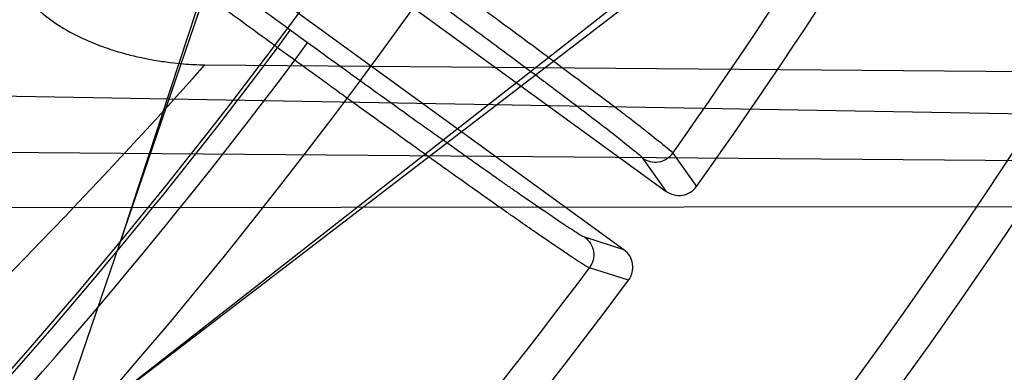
# Model space of a CAD drawing. Header units: millimetres. Extents: x 0 to 297, y 0 to 210.
# Tile 88 of 256: x 147.159 to 147.2409, y 92.7501 to 92.7794. Entities that reach past the tile are written whole.
import ezdxf

# ---------------------------------------------------------------- set-up
doc = ezdxf.new("R2010")
doc.units = ezdxf.units.MM
doc.header["$LTSCALE"] = 16.335
doc.layers.get('0').update_dxf_attribs({"linetype": 'CONTINUOUS'})
for name, color, linetype in [('01_GLOBAL', 7, 'CONTINUOUS'), ('INTFCLR_1', 7, 'CONTINUOUS'), ('INTFCLR_144815', 7, 'CONTINUOUS')]:
    doc.layers.add(name, color=color, linetype=linetype)

msp = doc.modelspace()

# ---------------------------------------------------------------- linework, layer by layer
at = {"color": 7, "linetype": 'Continuous'}
msp.add_circle((147.7028034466, 92.1254639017), 2.28, dxfattribs=at)
at = {"color": 9, "linetype": 'Continuous'}
msp.add_arc((147.7028034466, 92.1254639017), 2.2507792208, 92.9674534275, 177.0325465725, dxfattribs=at)
at = {"layer": '01_GLOBAL', "color": 7, "linetype": 'Continuous'}
msp.add_circle((147.7028034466, 92.1254639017), 2.31, dxfattribs=at)
at = {"layer": 'INTFCLR_1', "color": 6, "linetype": 'Continuous'}
for radius in [0.3620710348, 0.3440948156]:
    msp.add_arc((146.8326356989, 93.03763164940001), radius, 270, 90.00000002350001, dxfattribs=at)
at = {"layer": 'INTFCLR_144815', "color": 6, "linetype": 'Continuous'}
for p, q in [((147.1615150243, 92.743830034), (147.1911702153, 92.8306316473)), ((147.2379355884, 92.8036316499), (147.1615150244, 92.743830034)), ((147.1605580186, 92.8030903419), (147.2127831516, 92.76514656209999)), ((147.1647012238, 92.74632334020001), (147.2387886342, 92.8031391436)), ((147.2092564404, 92.7602924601), (147.1570313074, 92.79823623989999)), ((147.174399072, 92.77567297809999), (147.261822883, 92.7749586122))]:
    msp.add_line(p, q, dxfattribs=at)
at = {"layer": 'INTFCLR_144815', "color": 9, "linetype": 'Continuous'}
for p, q in [((147.1804447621, 92.77709713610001), (147.1815026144, 92.7785531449)), ((147.1829430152, 92.7775066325), (147.1815026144, 92.7785531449)), ((147.1818851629, 92.7760506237), (147.1804447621, 92.77709713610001)), ((147.1818851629, 92.7760506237), (147.1829430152, 92.7775066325)), ((147.299754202, 92.77058321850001), (147.1335745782, 92.7734845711)), ((147.1334894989, 92.76861158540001), (147.2915770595, 92.7672968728)), ((147.2133215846, 92.76833510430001), (147.2153080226, 92.7655581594)), ((147.2107962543, 92.76791718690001), (147.2127831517, 92.76514656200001)), ((147.1335091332, 92.7637925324), (147.2815890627, 92.76391080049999)), ((147.2092564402, 92.76029246), (147.2060074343, 92.76132594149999)), ((147.2096452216, 92.75776398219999), (147.2063903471, 92.75879507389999))]:
    msp.add_line(p, q, dxfattribs=at)
at = {"layer": 'INTFCLR_144815', "color": 6, "linetype": 'Continuous'}
for radius in [0.3828680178, 0.364857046]:
    msp.add_circle((146.8326356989, 93.03763164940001), radius, dxfattribs=at)
for centre, radius, start, end in [((146.8326356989, 93.03763164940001), 0.5278075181, 313.9937911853, 154.5150993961), ((146.8326356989, 93.03763164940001), 0.49294334, 282.2440355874, 71.2863570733), ((146.8326356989, 93.03763164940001), 0.3889523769, 308.490992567, 51.50900743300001), ((146.8326356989, 93.03763164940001), 0.4069633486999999, 316.9838592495, 43.0161407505), ((146.8326356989, 93.03763164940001), 0.3840109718, 313.9992414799, 46.00075850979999), ((146.8326356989, 93.03763164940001), 0.4695339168, 324.5878227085, 338.4121772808), ((161.4743010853, 88.07292468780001), 15.0554320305, 161.5765175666, 161.8573447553), ((147.2138418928, 92.76660226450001), 0.0017999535, 233.97137993, 324.5434132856), ((147.2081992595, 92.7588357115), 0.001799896, 323.4543259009, 54.0311328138), ((146.8326356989, 93.03763164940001), 0.4695339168, 309.5878226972, 323.4121773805)]:
    msp.add_arc(centre, radius, start, end, dxfattribs=at)
at = {"layer": 'INTFCLR_144815', "color": 9, "linetype": 'Continuous'}
for centre, radius, start, end in [((146.8326356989, 93.03763164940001), 0.4896672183, 292.4997540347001, 54.0964566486), ((146.8326378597, 93.037632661), 0.4417306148, 292.4997540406, 54.09645665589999), ((146.8326511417, 93.03763533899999), 0.434262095, 311.2505121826, 48.7494878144), ((146.8326356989, 93.03763164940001), 0.3958087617, 314.0862202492, 45.9137797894), ((146.8326356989, 93.03763164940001), 0.3863437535, 313.8592910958, 46.1407088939), ((146.8326356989, 93.03763164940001), 0.3838160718, 314.0319604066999, 45.9680396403), ((146.8326356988, 93.03763164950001), 0.4663071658, 324.7244769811, 338.2755229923), ((146.8326356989, 93.03763164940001), 0.4997304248, 203.8266800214, 313.0809380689), ((146.8326356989, 93.03763164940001), 0.5057308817, 203.8278898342, 312.5732768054), ((146.8326356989, 93.03763164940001), 0.5237295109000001, 203.8266800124, 319.1799903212), ((146.8326356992, 93.0376316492), 0.4345680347, 313.0638327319, 323.1640956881), ((146.8326356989, 93.03763164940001), 0.4363482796, 309.832493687, 323.1675063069), ((146.829744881, 93.08188966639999), 0.4610370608, 312.1945882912, 318.3797053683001), ((146.8316757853, 93.07086350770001), 0.5527764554, 311.8235167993, 326.745087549), ((146.8326356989, 93.03763164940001), 0.4663071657, 309.724476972, 323.2755230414)]:
    msp.add_arc(centre, radius, start, end, dxfattribs=at)
at = {"layer": 'INTFCLR_144815', "color": 6, "linetype": 'Continuous'}
for points, knots in [([(147.1000017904, 92.7706317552), (147.099727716, 92.7706367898), (147.0997250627, 92.7716931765), (147.1002170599, 92.7722851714), (147.1006721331, 92.7731087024), (147.1011651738, 92.77384567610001), (147.1017516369, 92.7747055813), (147.1024417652, 92.7756704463), (147.1032341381, 92.776750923), (147.1041312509, 92.7779487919), (147.1051340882, 92.7792688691), (147.1062444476, 92.78071599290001), (147.1074648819, 92.7822968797), (147.1087976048, 92.7840181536), (147.1102428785, 92.785884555), (147.1117982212, 92.78789788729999), (147.1134596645, 92.79005859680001), (147.1152251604, 92.79237013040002), (147.1170968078, 92.79484195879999), (147.11907733, 92.797485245), (147.1211639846, 92.8003047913), (147.1233499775, 92.8033005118), (147.1256270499, 92.80647066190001), (147.1279885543, 92.8098160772), (147.1304260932, 92.8133353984), (147.1329303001, 92.81702596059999), (147.1354909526, 92.8208837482), (147.1380971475, 92.8249034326), (147.1407375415, 92.8290785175), (147.1434005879, 92.83340150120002), (147.1460747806, 92.83786408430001), (147.1487488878, 92.8424574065), (147.1514121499, 92.8471722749), (147.1540544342, 92.8519993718), (147.1566663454, 92.856929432), (147.1592392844, 92.8619533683), (147.1617654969, 92.8670624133), (147.1642380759, 92.8722482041), (147.1666509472, 92.8775028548), (147.168998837, 92.8828190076), (147.1712772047, 92.8881898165), (147.1734821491, 92.89360886), (147.1756107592, 92.89907116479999), (147.1776563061, 92.90456069), (147.179616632, 92.91007104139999), (147.1814926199, 92.91560357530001), (147.1832864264, 92.9211651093), (147.1849983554, 92.9267575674), (147.1866261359, 92.93237403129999), (147.1881687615, 92.93801125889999), (147.1896244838, 92.9436621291), (147.1909923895, 92.9493212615), (147.1922727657, 92.95498763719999), (147.1934660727, 92.96066109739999), (147.1945727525, 92.96634163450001), (147.1955930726, 92.9720286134), (147.1965271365, 92.9777204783), (147.1973750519, 92.98341533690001), (147.1981370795, 92.9891120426), (147.1988135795, 92.99481027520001), (147.1994048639, 93.0005096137), (147.1999112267, 93.00620974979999), (147.2003329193, 93.0119102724), (147.2006701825, 93.01761113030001), (147.2009232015, 93.0233121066), (147.2010921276, 93.0290132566), (147.2011770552, 93.0347144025), (147.2011780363, 93.0404156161), (147.2010950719, 93.0461167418), (147.2009281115, 93.0518178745), (147.2006770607, 93.05751885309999), (147.2003417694, 93.0632197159), (147.1999220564, 93.0689202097), (147.1994176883, 93.074620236), (147.198828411, 93.080319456), (147.1981539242, 93.0860176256), (147.1973939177, 93.0917142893), (147.1965480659, 93.09740890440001), (147.1956160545, 93.10310072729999), (147.1945975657, 93.1087889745), (147.1934922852, 93.1144727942), (147.1923000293, 93.1201506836), (147.1910207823, 93.12582057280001), (147.1896545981, 93.131480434), (147.1882014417, 93.1371288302), (147.1866611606, 93.1427648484), (147.1850338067, 93.14838687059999), (147.1833198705, 93.1539920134), (147.1815202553, 93.1595765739), (147.1796361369, 93.1651366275), (147.1776688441, 93.17066839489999), (147.1756200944, 93.17616762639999), (147.1734920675, 93.1816295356), (147.1712874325, 93.1870488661), (147.1690094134, 93.1924198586), (147.1666618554, 93.1977362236), (147.1642492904, 93.2029911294), (147.1617769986, 93.20817719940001), (147.1592510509, 93.21328655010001), (147.1566783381, 93.2183108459), (147.1540666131, 93.2232413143), (147.1514244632, 93.2280688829), (147.1487612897, 93.23278426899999), (147.1460872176, 93.23737816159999), (147.1434130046, 93.2418413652), (147.1407498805, 93.2461650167), (147.1381093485, 93.2503408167), (147.1355029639, 93.2543612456), (147.1329420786, 93.2582197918), (147.1304375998, 93.2619111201), (147.1279997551, 93.265431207), (147.125637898, 93.26877740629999), (147.1233603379, 93.27194848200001), (147.1211742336, 93.2749445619), (147.1190855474, 93.2777670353), (147.1170990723, 93.2804183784), (147.1152184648, 93.2829020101), (147.1134463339, 93.2852221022), (147.1117843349, 93.2873834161), (147.1102333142, 93.2893910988), (147.1087934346, 93.2912505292), (147.1074642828, 93.2929671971), (147.1062450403, 93.2945465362), (147.1051345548, 93.29599381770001), (147.1041315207, 93.2973141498), (147.1032343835, 93.29851204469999), (147.1024419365, 93.2995926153), (147.1017517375, 93.30055757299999), (147.1011652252, 93.30141754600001), (147.1006721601, 93.3021545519), (147.1002170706, 93.3029781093), (147.0997250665, 93.30357011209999), (147.0997277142, 93.304626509), (147.1000017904, 93.30463154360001)], [0, 0, 0, 0, 0.0014101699, 0.0032891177, 0.0045779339, 0.0061083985, 0.0078869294, 0.009919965, 0.0122145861, 0.0147783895, 0.0176190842, 0.0207426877, 0.0241618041, 0.0278931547, 0.0319414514, 0.0363053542, 0.040981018, 0.0459630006, 0.0512683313, 0.0569309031, 0.0629543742, 0.0693130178, 0.0760084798, 0.08303351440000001, 0.0903785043, 0.09803123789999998, 0.105976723, 0.1141977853, 0.122675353, 0.1313888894, 0.140317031, 0.1494380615, 0.1587304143, 0.1681731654, 0.1777462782, 0.187430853, 0.1972092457, 0.2070653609, 0.2169845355, 0.2269535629, 0.2369608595, 0.2469959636, 0.2570491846, 0.2671179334, 0.2771316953, 0.2871355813, 0.2971697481, 0.3071923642, 0.3172217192, 0.3272506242, 0.3372572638, 0.3472396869, 0.357200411, 0.3671408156, 0.3770633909, 0.3869713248, 0.3968625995, 0.4067348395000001, 0.4165894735, 0.4264283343, 0.4362532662, 0.4460650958, 0.4558661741, 0.4656577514, 0.4754424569, 0.4852217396, 0.4949982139, 0.504773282, 0.5145496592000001, 0.5243287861, 0.5341133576, 0.5439047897, 0.5537055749, 0.5635169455, 0.5733411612, 0.5831795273, 0.5930338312, 0.6029053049, 0.6127948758, 0.6227033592, 0.6326318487, 0.6425809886, 0.652548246, 0.6625317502, 0.6725323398, 0.682550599, 0.6925874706, 0.7026400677, 0.7127021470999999, 0.7227700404, 0.7328393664, 0.7429043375, 0.7529583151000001, 0.7629934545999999, 0.7730007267, 0.7829699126, 0.7928892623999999, 0.8027455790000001, 0.8125242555, 0.8222091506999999, 0.8317827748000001, 0.8412261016, 0.8505191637, 0.8596410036, 0.8685700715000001, 0.8772846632, 0.8857633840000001, 0.8939857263, 0.9019325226, 0.9095865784, 0.9169329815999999, 0.9239594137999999, 0.9306564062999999, 0.9370174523, 0.9430388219, 0.9487194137, 0.9540603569, 0.95906494, 0.9637380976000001, 0.9680861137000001, 0.9721162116, 0.9758363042, 0.9792548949, 0.9823802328, 0.9852207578, 0.987784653, 0.9900795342, 0.9921128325, 0.9938914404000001, 0.9954219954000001, 0.9967108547, 0.9985898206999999, 1, 1, 1, 1]), ([(147.091447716, 92.7706317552), (147.0911815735, 92.7706365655), (147.0911667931, 92.7716634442), (147.0916656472, 92.7722346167), (147.0921197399, 92.7730327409), (147.0926141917, 92.7737470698), (147.0932019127, 92.77458111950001), (147.0938940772, 92.77551732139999), (147.0946890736, 92.7765661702), (147.0955894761, 92.77772931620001), (147.0965963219, 92.77901153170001), (147.0977110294, 92.7804169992), (147.0989347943, 92.78195053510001), (147.1002689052, 92.78361741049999), (147.1017144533, 92.7854232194), (147.1032723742, 92.78737392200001), (147.1049431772, 92.7894755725), (147.1067270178, 92.79173444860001), (147.1086232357, 92.79415650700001), (147.1106300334, 92.7967469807), (147.1127439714, 92.7995096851), (147.114959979, 92.8024469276), (147.1172716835, 92.8055598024), (147.1196716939, 92.8088484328), (147.1221516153, 92.8123118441), (147.1247019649, 92.81594766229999), (147.1273122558, 92.8197520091), (147.1299712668, 92.823719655), (147.1326672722, 92.8278441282), (147.1353883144, 92.83211790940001), (147.1381224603, 92.8365326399), (147.1408580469, 92.84107935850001), (147.1435838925, 92.84574873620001), (147.1462894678, 92.8505312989), (147.1489650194, 92.85541762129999), (147.1516016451, 92.8603984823), (147.1541913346, 92.8654649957), (147.1567269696, 92.870608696), (147.1592023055, 92.8758216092), (147.1616119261, 92.88109628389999), (147.1639511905, 92.88642581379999), (147.1662161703, 92.89180383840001), (147.1684036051, 92.89722459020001), (147.1705107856, 92.90268275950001), (147.1725355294, 92.9081735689), (147.1744761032, 92.913692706), (147.1763311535, 92.9192362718), (147.1780996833, 92.9248008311), (147.1797809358, 92.93038317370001), (147.1813744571, 92.9359806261), (147.182879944, 92.9415906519), (147.1842973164, 92.9472112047), (147.1856265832, 92.9528403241), (147.186867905, 92.95847646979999), (147.1880214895, 92.9641181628), (147.1890876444, 92.9697643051), (147.1900666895, 92.9754138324), (147.190958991, 92.98106595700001), (147.1917649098, 92.98671993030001), (147.1924848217, 92.9923752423), (147.1931190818, 92.99803144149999), (147.193668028, 93.003688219), (147.1941319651, 93.00934531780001), (147.1945111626, 93.01500256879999), (147.1948058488, 93.020659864), (147.195016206, 93.0263171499), (147.1951423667, 93.0319744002), (147.1951703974, 93.03574606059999), (147.1951703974, 93.0376316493)], [0, 0, 0, 0, 0.0027272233, 0.00637693, 0.0088871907, 0.0118720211, 0.0153444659, 0.0193180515, 0.02380733, 0.0288260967, 0.0343890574, 0.0405101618, 0.0472051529, 0.05449051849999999, 0.0623846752, 0.0709044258, 0.0800682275, 0.08989261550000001, 0.1003941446, 0.1115838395, 0.1234656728, 0.1360350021, 0.1492811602, 0.1631910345, 0.1777467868, 0.1929237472, 0.2086919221, 0.2250163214, 0.241858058, 0.2591751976, 0.2769240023, 0.2950599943, 0.3135389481, 0.3323178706, 0.3513557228, 0.3706138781, 0.3900565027, 0.40965088, 0.4293672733, 0.4491790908, 0.4690627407, 0.4889974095, 0.5089649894, 0.5289504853, 0.5489397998, 0.5689220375, 0.5888883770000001, 0.6088300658, 0.6287418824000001, 0.6486179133, 0.6684555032, 0.6882511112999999, 0.7080041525, 0.7277129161, 0.7473782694, 0.7670001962, 0.7865808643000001, 0.8061213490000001, 0.8256243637, 0.8450923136, 0.8645285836, 0.8839363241, 0.9033192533, 0.9226811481, 0.9420259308, 0.9613578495, 0.9806810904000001, 1, 1, 1, 1]), ([(147.1804447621, 92.77709713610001), (147.1797577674, 92.77759717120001), (147.1783843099, 92.7785984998), (147.1763332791, 92.78009821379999), (147.1743051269, 92.7815855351), (147.1723285, 92.7830394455), (147.1704246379, 92.7844447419), (147.168606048, 92.78579193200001), (147.1668766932, 92.78707780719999), (147.1652455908, 92.78829561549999), (147.1637299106, 92.7894326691), (147.162340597, 92.7904807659), (147.1610855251, 92.7914341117), (147.1599677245, 92.7922886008), (147.1590000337, 92.79303950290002), (147.1581813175, 92.7936725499), (147.1573723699, 92.79434833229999), (147.1567599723, 92.79475259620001), (147.1565001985, 92.79510258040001)], [0, 0, 0, 0, 0.0850710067, 0.1701730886, 0.254384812, 0.3368747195, 0.4158389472, 0.4912985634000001, 0.5634651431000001, 0.6315967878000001, 0.6950964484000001, 0.7531674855, 0.8058324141, 0.8528978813, 0.8940154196, 0.9285146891, 0.9563626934, 1, 1, 1, 1]), ([(147.1598645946, 92.7809233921), (147.1603190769, 92.78042819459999), (147.1613572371, 92.7795085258), (147.1630780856, 92.77841453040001), (147.1648171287, 92.7775843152), (147.1664154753, 92.7769898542), (147.1678241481, 92.7765714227), (147.1690561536, 92.7762759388), (147.1702626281, 92.7760417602), (147.1714297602, 92.77586834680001), (147.1728372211, 92.77572372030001), (147.1738035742, 92.7756779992), (147.174399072, 92.77567297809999)], [0, 0, 0, 0, 0.127380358, 0.261131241, 0.385297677, 0.4919007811, 0.5840093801, 0.6636266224, 0.7319115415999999, 0.8168656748, 0.8871407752, 1, 1, 1, 1])]:
    msp.add_open_spline(points, degree=3, knots=knots, dxfattribs=at)
at = {"layer": 'INTFCLR_144815', "color": 9, "linetype": 'Continuous'}
for points, knots in [([(147.2191648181, 93.0228606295), (147.2188805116, 93.0150087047), (147.2178133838, 92.9986337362), (147.2152335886, 92.978153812), (147.2128657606, 92.96453239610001), (147.2116608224, 92.9583151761), (147.2108314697, 92.9542055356), (147.2084758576, 92.9431865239), (147.2040499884, 92.9257022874), (147.1981053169, 92.90687787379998), (147.1935139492, 92.89421200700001), (147.190812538, 92.8872079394), (147.1867868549, 92.8771700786), (147.1818279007, 92.8658652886), (147.1765385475, 92.8549242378), (147.17352555, 92.84896145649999), (147.1691588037, 92.8405581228), (147.1626450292, 92.8288052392), (147.1539154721, 92.81440725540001), (147.1468515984, 92.8035736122), (147.1424364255, 92.79707773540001), (147.1405352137, 92.7943173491), (147.1393442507, 92.7925962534), (147.1364348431, 92.7884183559), (147.1322880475, 92.78254995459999), (147.1284542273, 92.77709820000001), (147.1265090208, 92.7741076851), (147.1256594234, 92.772749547), (147.124932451, 92.77142613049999), (147.1244422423, 92.7703852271), (147.1243943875, 92.76972037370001), (147.1245296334, 92.7696023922)], [0, 0, 0, 0, 0.0858001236, 0.1790833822, 0.2252548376, 0.2367557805, 0.2482389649, 0.2710367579, 0.3598009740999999, 0.445061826, 0.4864888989, 0.5069045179, 0.5270361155, 0.6045890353, 0.6416374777, 0.6597341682, 0.6775421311, 0.7450519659, 0.8064210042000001, 0.8613741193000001, 0.8862623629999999, 0.8921897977, 0.8979757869, 0.909117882, 0.9477859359, 0.9764348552, 0.98192108, 0.9867019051, 0.9940016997, 0.9980401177, 1, 1, 1, 1]), ([(147.1335745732, 92.7734845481), (147.133439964, 92.7735944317), (147.1334942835, 92.7742573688), (147.1340127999, 92.7752640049), (147.1347661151, 92.77656471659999), (147.1356475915, 92.7778948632), (147.1376656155, 92.78083353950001), (147.1416316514, 92.7861890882), (147.1459165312, 92.7919585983), (147.1489232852, 92.7960690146), (147.150153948, 92.7977624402), (147.1521180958, 92.8004781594), (147.1566774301, 92.8068679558), (147.1639708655, 92.817528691), (147.172985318, 92.83170568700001), (147.179715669, 92.8432894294), (147.1842275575, 92.8515739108), (147.1873383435, 92.8574483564), (147.192797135, 92.86822388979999), (147.1979195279, 92.8793688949), (147.2020790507, 92.8892699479), (147.2048681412, 92.8961736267), (147.2096069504, 92.90865439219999), (147.2157447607, 92.9272108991), (147.2203183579, 92.9444633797), (147.2227521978, 92.9553368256), (147.2236087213, 92.9593905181), (147.2248528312, 92.9655216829), (147.2272973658, 92.9789527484), (147.229720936, 92.9973280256), (147.2308004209, 93.0116357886), (147.2311091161, 93.0175382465)], [0, 0, 0, 0, 0.0019511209, 0.0060578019, 0.0135221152, 0.0184240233, 0.0240553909, 0.0535050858, 0.0932797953, 0.1047395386, 0.110689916, 0.1167852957, 0.1423727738, 0.1988288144, 0.2618001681, 0.3309746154, 0.3492045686, 0.3677228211, 0.4056116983, 0.4848284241, 0.5053718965, 0.5261970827, 0.5684309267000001, 0.6552565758, 0.7455309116, 0.7687000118, 0.7803679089, 0.7920523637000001, 0.8389465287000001, 0.9336333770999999, 1, 1, 1, 1]), ([(147.1815026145, 92.7785531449), (147.1808612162, 92.77901914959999), (147.1795850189, 92.7799477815), (147.1776841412, 92.78133529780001), (147.1758127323, 92.7827056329), (147.1739826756, 92.7840500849), (147.1722078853, 92.7853584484), (147.1705016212, 92.78662094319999), (147.1688761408, 92.78782848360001), (147.167342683, 92.7889727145), (147.165912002, 92.7900456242), (147.1645941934, 92.79103949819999), (147.1633990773, 92.7919473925), (147.1623339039, 92.7927621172), (147.1614094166, 92.79348056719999), (147.160622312, 92.7940896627), (147.159841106, 92.7947457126), (147.1592424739, 92.79513680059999), (147.1589968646, 92.79548111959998)], [0, 0, 0, 0, 0.0844394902, 0.1680988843, 0.2506526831, 0.3314784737, 0.409956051, 0.485490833, 0.5575433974, 0.6256235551, 0.6892699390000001, 0.7480078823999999, 0.8014179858, 0.8491267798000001, 0.8908156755, 0.9261778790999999, 0.9549540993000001, 1, 1, 1, 1]), ([(147.1893380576, 92.7863086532), (147.1908636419, 92.7852021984), (147.193131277, 92.78355233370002), (147.1957615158, 92.78162890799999), (147.1972303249, 92.7805519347), (147.1993113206, 92.7790231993), (147.2016471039, 92.7772992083), (147.2039144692, 92.77561447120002), (147.2051138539, 92.77471968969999), (147.2066854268, 92.77354382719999), (147.2081726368, 92.77242336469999), (147.2095727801, 92.7713562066), (147.2103311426, 92.770773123), (147.2113791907, 92.7699726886), (147.2124043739, 92.7691105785), (147.2131526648, 92.76856234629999), (147.2133215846, 92.76833510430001)], [0, 0, 0, 0, 0.1886030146, 0.2806470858, 0.3260987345, 0.3708767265, 0.5390619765, 0.6166315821, 0.6535697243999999, 0.6888152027, 0.8130592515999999, 0.8399245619, 0.8649830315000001, 0.9088242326, 0.9716634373, 1, 1, 1, 1]), ([(147.1882802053, 92.7848526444), (147.1897134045, 92.7838113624), (147.1918435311, 92.7822584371), (147.1943139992, 92.78044766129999), (147.1956935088, 92.77943365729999), (147.1976479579, 92.77799423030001), (147.1998416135, 92.7763708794), (147.2019706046, 92.77478390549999), (147.2030965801, 92.7739408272), (147.2045725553, 92.7728332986), (147.2064782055, 92.77138192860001), (147.2086038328, 92.7697757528), (147.209937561, 92.7686520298), (147.2106409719, 92.7681336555), (147.2107962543, 92.76791718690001)], [0, 0, 0, 0, 0.1885917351, 0.2806299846, 0.3260797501, 0.3708553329, 0.5390333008, 0.6165996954, 0.6535366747, 0.6887821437, 0.8130243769, 0.9087902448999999, 0.9716394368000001, 1, 1, 1, 1]), ([(147.2060074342, 92.76132594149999), (147.2057567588, 92.76140572), (147.2053293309, 92.7617179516), (147.20460519, 92.7621620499), (147.2033727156, 92.7629923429), (147.2018998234, 92.76399457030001), (147.2004628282, 92.764992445), (147.1995011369, 92.7656633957), (147.1978500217, 92.7668198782), (147.1961387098, 92.7680287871), (147.1943670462, 92.7692874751), (147.1930741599, 92.7702081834), (147.1907064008, 92.77190000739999), (147.1883039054, 92.77362714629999), (147.1862010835, 92.7751454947), (147.1847546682, 92.7761917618), (147.1836682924, 92.7769796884), (147.1829430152, 92.77750663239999)], [0, 0, 0, 0, 0.0280049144, 0.0550778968, 0.0908959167, 0.185946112, 0.244878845, 0.2771094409, 0.3107821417, 0.4594773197, 0.5001614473, 0.5421405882, 0.6284469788, 0.8099581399, 0.857132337, 0.9045625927, 1, 1, 1, 1]), ([(147.2063903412, 92.7587950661), (147.2061253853, 92.75888435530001), (147.205672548, 92.7592164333), (147.2049044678, 92.7596926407), (147.203596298, 92.7605794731), (147.202031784, 92.7616491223), (147.2005054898, 92.7627138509), (147.1994838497, 92.763429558), (147.1977296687, 92.7646630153), (147.1959112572, 92.7659519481), (147.194028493, 92.7672935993), (147.1926544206, 92.76827486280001), (147.1901378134, 92.7700777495), (147.1875841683, 92.7719180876), (147.1853488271, 92.7735356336), (147.1838111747, 92.774650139), (147.1826562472, 92.775489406), (147.1818851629, 92.7760506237)], [0, 0, 0, 0, 0.0279810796, 0.0550441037, 0.0908619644, 0.185910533, 0.2448424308, 0.2770737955, 0.3107485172, 0.4594482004, 0.5001336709, 0.5421146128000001, 0.6284252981, 0.8099466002, 0.8571241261, 0.9045572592, 1, 1, 1, 1]), ([(147.2107962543, 92.76791718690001), (147.2111703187, 92.76764593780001), (147.2121795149, 92.7673966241), (147.2130541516, 92.7679578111), (147.2133215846, 92.76833510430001)], [0, 0, 0, 0, 0.4997833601, 1, 1, 1, 1]), ([(147.2060074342, 92.76132594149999), (147.2063809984, 92.7610540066), (147.2069299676, 92.7601712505), (147.2066665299, 92.7591660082), (147.206390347, 92.75879507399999)], [0, 0, 0, 0, 0.4997833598, 1, 1, 1, 1])]:
    msp.add_open_spline(points, degree=3, knots=knots, dxfattribs=at)

doc.saveas('drawing.dxf')
